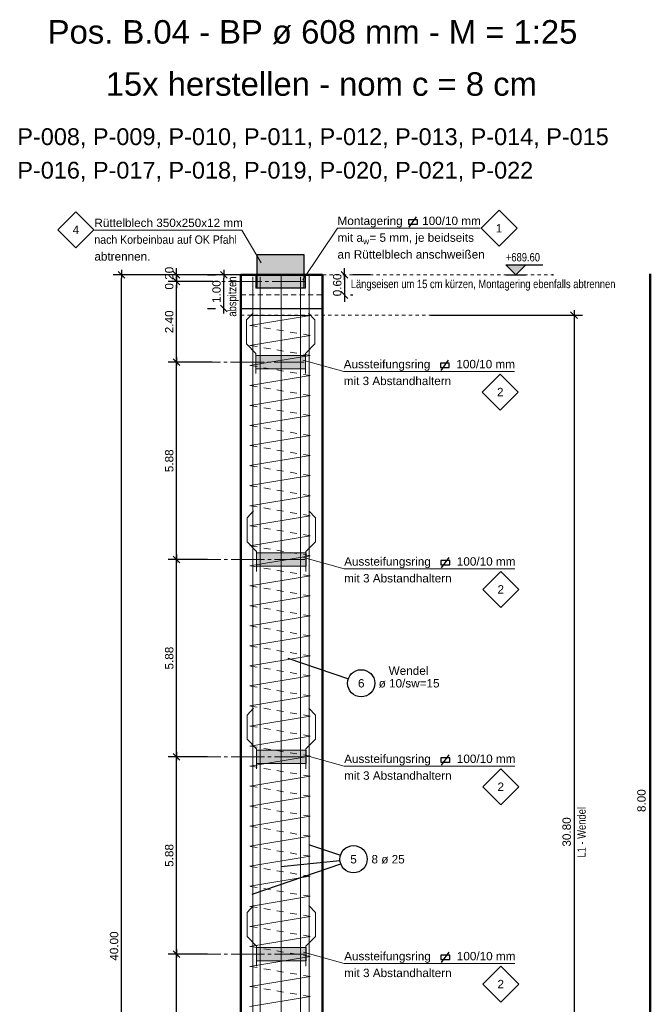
# Model space of a CAD drawing. Header units: metres. Extents: x 1 to 134, y 1 to 59.
# Tile 6 of 8: x 69 to 88, y 29 to 58. Entities that reach past the tile are written whole.
import ezdxf

# ---------------------------------------------------------------- set-up
doc = ezdxf.new("R2010")
doc.units = ezdxf.units.M
for name, pattern in [('ACHSE3', [1.25, 1, -0.1, 0.05, -0.1]), ('DURCHG', [0]), ('GESTR1', [0.4, 0.2, -0.2]), ('GESTR2', [0.25, 0.15, -0.1]), ('PUNKTE', [0.15, 0.05, -0.1])]:
    doc.linetypes.add(name, pattern=pattern)
for name, color, linetype in [('BEWAUS', 7, 'Continuous'), ('FORMST', 7, 'Continuous'), ('GEOMETRIE', 7, 'Continuous'), ('HILFPU', 7, 'Continuous'), ('MAKET', 7, 'Continuous'), ('SCHRAFF', 7, 'Continuous'), ('STPOS', 7, 'Continuous'), ('TEXTE', 7, 'Continuous')]:
    doc.layers.add(name, color=color, linetype=linetype)
doc.styles.add('Arial', font='arial.ttf')
doc.dimstyles.new('ISBSTRICH2E', dxfattribs={"dimtxt": 0.25, "dimasz": 0.1, "dimexe": 0.25, "dimexo": 1, "dimgap": 0.09, "dimtad": 1, "dimzin": 0, "dimdsep": 46, "dimtxsty": 'Arial', "dimblk": 'ID2', "dimblk1": 'ID2', "dimblk2": 'ID2', "dimsah": 1, "dimcen": 0.09, "dimdle": 0.15, "dimclrd": 1, "dimclre": 1, "dimclrt": 1, "dimazin": 0, "dimtfac": 1, "dimtdec": 4, "dimtix": 1, "dimtmove": 2, "dimatfit": 3, "dimfxl": 1, "dimtvp": 0.004, "dimtolj": 1, "dimtzin": 0, "dimarcsym": 0})
doc.dimstyles.new('ISBSTRICH4E', dxfattribs={"dimtxt": 0.25, "dimasz": 0.1, "dimexe": 0.25, "dimexo": 1, "dimgap": 0.09, "dimtad": 1, "dimzin": 0, "dimdsep": 46, "dimtxsty": 'Arial', "dimblk": 'ID4', "dimblk1": 'ID4', "dimblk2": 'ID4', "dimsah": 1, "dimcen": 0.09, "dimdle": 0.15, "dimclrd": 7, "dimclre": 7, "dimclrt": 7, "dimazin": 0, "dimtfac": 1, "dimtdec": 4, "dimtix": 1, "dimtmove": 2, "dimatfit": 3, "dimfxl": 1, "dimtvp": 0.004, "dimtolj": 1, "dimtzin": 0, "dimarcsym": 0})

# ---------------------------------------------------------------- blocks, each defined once
blk = doc.blocks.new('ID4')
at = {"color": 7, "linetype": 'DURCHG', "lineweight": 25}
for p, q in [((-1, -1), (1, 1)), ((1.5, 0), (-1, 0))]:
    blk.add_line(p, q, dxfattribs=at)
blk = doc.blocks.new('*D37')
at = {"layer": 'Defpoints', "color": 0}
for p in [(72.001, 50.608), (77.995, 50.608), (77.995, 10.608)]:
    blk.add_point(p, dxfattribs=at)
at = {"layer": 'MAKET', "color": 7, "lineweight": -2}
for p, q in [((76.995, 50.608), (71.751, 50.608)), ((72.001, 10.708), (72.001, 50.508)), ((76.995, 10.608), (71.751, 10.608))]:
    blk.add_line(p, q, dxfattribs=at)
at = {"layer": 'MAKET', "color": 7, "lineweight": -2, "xscale": 0.1, "yscale": 0.1, "zscale": 0.1}
for p, rotation in [((72.001, 50.608), 90), ((72.001, 10.608), 270)]:
    blk.add_blockref('ID4', p, dxfattribs=dict(at, rotation=rotation))
at = {"layer": 'MAKET', "color": 7, "insert": (71.783, 30.608), "char_height": 0.25, "attachment_point": 5, "rotation": 90, "style": 'Arial'}
blk.add_mtext('\\A1;40.00', dxfattribs=at)
blk = doc.blocks.new('*D59')
at = {"layer": 'Defpoints', "color": 0}
for p in [(80.209, 49.408), (81.005, 18.608), (85.49, 18.608)]:
    blk.add_point(p, dxfattribs=at)
at = {"layer": 'MAKET', "color": 7, "lineweight": -2}
for p, q in [((81.209, 49.408), (85.74, 49.408)), ((85.49, 49.308), (85.49, 18.708)), ((82.005, 18.608), (85.74, 18.608))]:
    blk.add_line(p, q, dxfattribs=at)
at = {"layer": 'MAKET', "color": 7, "lineweight": -2, "xscale": 0.1, "yscale": 0.1, "zscale": 0.1}
for p, rotation in [((85.49, 49.408), 90), ((85.49, 18.608), 270)]:
    blk.add_blockref('ID4', p, dxfattribs=dict(at, rotation=rotation))
at = {"layer": 'MAKET', "color": 7, "insert": (85.272, 34.008), "char_height": 0.25, "attachment_point": 5, "rotation": 90, "style": 'Arial'}
blk.add_mtext('\\A1;30.80', dxfattribs=at)
blk = doc.blocks.new('*D79')
at = {"layer": 'Defpoints', "color": 0}
for p in [(73.644, 50.608), (77.824, 50.608), (75.721, 50.408)]:
    blk.add_point(p, dxfattribs=at)
at = {"layer": 'MAKET', "color": 7, "lineweight": -2}
for p, q in [((73.644, 50.708), (73.644, 50.808)), ((76.824, 50.608), (73.394, 50.608)), ((73.644, 50.408), (73.644, 50.608)), ((74.721, 50.408), (73.394, 50.408)), ((73.644, 50.308), (73.644, 50.208))]:
    blk.add_line(p, q, dxfattribs=at)
at = {"layer": 'MAKET', "color": 7, "lineweight": -2, "xscale": 0.1, "yscale": 0.1, "zscale": 0.1}
for p, rotation in [((73.644, 50.608), 270), ((73.644, 50.408), 90)]:
    blk.add_blockref('ID4', p, dxfattribs=dict(at, rotation=rotation))
at = {"layer": 'MAKET', "color": 7, "insert": (73.427, 50.508), "char_height": 0.25, "attachment_point": 5, "rotation": 90, "style": 'Arial'}
blk.add_mtext('\\A1;0.20', dxfattribs=at)
blk = doc.blocks.new('*D80')
at = {"layer": 'Defpoints', "color": 0}
for p in [(73.644, 50.408), (75.721, 50.408), (75.701, 48.008)]:
    blk.add_point(p, dxfattribs=at)
at = {"layer": 'MAKET', "color": 7, "lineweight": -2}
for p, q in [((74.721, 50.408), (73.394, 50.408)), ((73.644, 48.108), (73.644, 50.308)), ((74.701, 48.008), (73.394, 48.008))]:
    blk.add_line(p, q, dxfattribs=at)
at = {"layer": 'MAKET', "color": 7, "lineweight": -2, "xscale": 0.1, "yscale": 0.1, "zscale": 0.1}
for p, rotation in [((73.644, 50.408), 90), ((73.644, 48.008), 270)]:
    blk.add_blockref('ID4', p, dxfattribs=dict(at, rotation=rotation))
at = {"layer": 'MAKET', "color": 7, "insert": (73.427, 49.208), "char_height": 0.25, "attachment_point": 5, "rotation": 90, "style": 'Arial'}
blk.add_mtext('\\A1;2.40', dxfattribs=at)
blk = doc.blocks.new('*D81')
at = {"layer": 'Defpoints', "color": 0}
for p in [(73.644, 48.008), (75.701, 48.008), (75.563, 42.128)]:
    blk.add_point(p, dxfattribs=at)
at = {"layer": 'MAKET', "color": 7, "lineweight": -2}
for p, q in [((74.701, 48.008), (73.394, 48.008)), ((73.644, 42.228), (73.644, 47.908)), ((74.563, 42.128), (73.394, 42.128))]:
    blk.add_line(p, q, dxfattribs=at)
at = {"layer": 'MAKET', "color": 7, "lineweight": -2, "xscale": 0.1, "yscale": 0.1, "zscale": 0.1}
for p, rotation in [((73.644, 48.008), 90), ((73.644, 42.128), 270)]:
    blk.add_blockref('ID4', p, dxfattribs=dict(at, rotation=rotation))
at = {"layer": 'MAKET', "color": 7, "insert": (73.427, 45.068), "char_height": 0.25, "attachment_point": 5, "rotation": 90, "style": 'Arial'}
blk.add_mtext('\\A1;5.88', dxfattribs=at)
blk = doc.blocks.new('*D82')
at = {"layer": 'Defpoints', "color": 0}
for p in [(73.644, 42.128), (75.563, 42.128), (75.563, 36.248)]:
    blk.add_point(p, dxfattribs=at)
at = {"layer": 'MAKET', "color": 7, "lineweight": -2}
for p, q in [((74.563, 42.128), (73.394, 42.128)), ((73.644, 36.348), (73.644, 42.028)), ((74.563, 36.248), (73.394, 36.248))]:
    blk.add_line(p, q, dxfattribs=at)
at = {"layer": 'MAKET', "color": 7, "lineweight": -2, "xscale": 0.1, "yscale": 0.1, "zscale": 0.1}
for p, rotation in [((73.644, 42.128), 90), ((73.644, 36.248), 270)]:
    blk.add_blockref('ID4', p, dxfattribs=dict(at, rotation=rotation))
at = {"layer": 'MAKET', "color": 7, "insert": (73.427, 39.188), "char_height": 0.25, "attachment_point": 5, "rotation": 90, "style": 'Arial'}
blk.add_mtext('\\A1;5.88', dxfattribs=at)
blk = doc.blocks.new('*D83')
at = {"layer": 'Defpoints', "color": 0}
for p in [(73.644, 36.248), (75.563, 36.248), (75.563, 30.368)]:
    blk.add_point(p, dxfattribs=at)
at = {"layer": 'MAKET', "color": 7, "lineweight": -2}
for p, q in [((74.563, 36.248), (73.394, 36.248)), ((73.644, 30.468), (73.644, 36.148)), ((74.563, 30.368), (73.394, 30.368))]:
    blk.add_line(p, q, dxfattribs=at)
at = {"layer": 'MAKET', "color": 7, "lineweight": -2, "xscale": 0.1, "yscale": 0.1, "zscale": 0.1}
for p, rotation in [((73.644, 36.248), 90), ((73.644, 30.368), 270)]:
    blk.add_blockref('ID4', p, dxfattribs=dict(at, rotation=rotation))
at = {"layer": 'MAKET', "color": 7, "insert": (73.427, 33.308), "char_height": 0.25, "attachment_point": 5, "rotation": 90, "style": 'Arial'}
blk.add_mtext('\\A1;5.88', dxfattribs=at)
blk = doc.blocks.new('*D84')
at = {"layer": 'Defpoints', "color": 0}
for p in [(73.644, 30.368), (75.563, 30.368), (75.563, 24.488)]:
    blk.add_point(p, dxfattribs=at)
at = {"layer": 'MAKET', "color": 7, "lineweight": -2}
for p, q in [((74.563, 30.368), (73.394, 30.368)), ((73.644, 24.588), (73.644, 30.268)), ((74.563, 24.488), (73.394, 24.488))]:
    blk.add_line(p, q, dxfattribs=at)
at = {"layer": 'MAKET', "color": 7, "lineweight": -2, "xscale": 0.1, "yscale": 0.1, "zscale": 0.1}
for p, rotation in [((73.644, 30.368), 90), ((73.644, 24.488), 270)]:
    blk.add_blockref('ID4', p, dxfattribs=dict(at, rotation=rotation))
at = {"layer": 'MAKET', "color": 7, "insert": (73.427, 27.428), "char_height": 0.25, "attachment_point": 5, "rotation": 90, "style": 'Arial'}
blk.add_mtext('\\A1;5.88', dxfattribs=at)
blk = doc.blocks.new('DIM100')
at = {"layer": 'MAKET', "color": 7, "linetype": 'DURCHG', "lineweight": 25}
for p, q in [((83.759, 10.608), (83.459, 10.908)), ((83.459, 10.908), (84.559, 10.908)), ((84.059, 10.908), (83.759, 10.608)), ((83.459, 10.608), (84.059, 10.608))]:
    blk.add_line(p, q, dxfattribs=at)
at = {"layer": 'MAKET', "color": 4}
for p in [(84.855, 50.608), (84.99, 10.608)]:
    blk.add_point(p, dxfattribs=at)
blk = doc.blocks.new('DIM101')
at = {"layer": 'MAKET', "color": 7, "linetype": 'DURCHG', "lineweight": 25}
for p, q in [((83.759, 50.608), (83.459, 50.908)), ((83.459, 50.908), (84.559, 50.908)), ((84.059, 50.908), (83.759, 50.608)), ((83.459, 50.608), (84.059, 50.608))]:
    blk.add_line(p, q, dxfattribs=at)
at = {"layer": 'MAKET', "color": 7, "style": 'Arial', "width": 0.8}
blk.add_text('+679.60', height=0.25, dxfattribs=at).set_placement((83.459, 11.008))
blk = doc.blocks.new('DIM102')
at = {"layer": 'MAKET', "color": 7, "style": 'Arial', "width": 0.8}
blk.add_text('+689.60', height=0.25, dxfattribs=at).set_placement((83.459, 51.008))
blk = doc.blocks.new('ID2')
at = {"color": 1, "linetype": 'DURCHG', "lineweight": 25}
for p, q in [((-1, -1), (1, 1)), ((1.5, 0), (-1, 0))]:
    blk.add_line(p, q, dxfattribs=at)
blk = doc.blocks.new('*D114')
at = {"layer": 'Defpoints', "color": 0}
for p in [(78.428, 50.608), (77.824, 50.008), (78.652, 50.008)]:
    blk.add_point(p, dxfattribs=at)
at = {"layer": 'MAKET', "color": 1, "lineweight": -2}
for p, q in [((78.652, 50.708), (78.652, 50.808)), ((78.652, 50.608), (78.652, 50.008)), ((79.428, 50.608), (78.902, 50.608)), ((78.652, 49.908), (78.652, 49.808)), ((78.824, 50.008), (78.902, 50.008))]:
    blk.add_line(p, q, dxfattribs=at)
at = {"layer": 'MAKET', "color": 1, "lineweight": -2, "xscale": 0.1, "yscale": 0.1, "zscale": 0.1}
for p, rotation in [((78.652, 50.608), 270), ((78.652, 50.008), 90)]:
    blk.add_blockref('ID2', p, dxfattribs=dict(at, rotation=rotation))
at = {"layer": 'MAKET', "color": 1, "insert": (78.434, 50.308), "char_height": 0.25, "attachment_point": 5, "rotation": 90, "style": 'Arial'}
blk.add_mtext('\\A1;0.60', dxfattribs=at)
blk = doc.blocks.new('*D117')
at = {"layer": 'Defpoints', "color": 0}
for p in [(75.055, 50.608), (75.563, 50.608), (75.563, 49.608)]:
    blk.add_point(p, dxfattribs=at)
at = {"layer": 'MAKET', "color": 1, "lineweight": -2}
for p, q in [((74.563, 50.608), (74.805, 50.608)), ((75.055, 49.708), (75.055, 50.508)), ((74.563, 49.608), (74.805, 49.608))]:
    blk.add_line(p, q, dxfattribs=at)
at = {"layer": 'MAKET', "color": 1, "lineweight": -2, "xscale": 0.1, "yscale": 0.1, "zscale": 0.1}
for p, rotation in [((75.055, 50.608), 90), ((75.055, 49.608), 270)]:
    blk.add_blockref('ID2', p, dxfattribs=dict(at, rotation=rotation))
at = {"layer": 'MAKET', "color": 1, "insert": (74.837, 50.108), "char_height": 0.25, "attachment_point": 5, "rotation": 90, "style": 'Arial'}
blk.add_mtext('\\A1;1.00', dxfattribs=at)

msp = doc.modelspace()

# ---------------------------------------------------------------- hatches: boundary and pattern name
at = {"layer": 'MAKET'}
msp.add_hatch(color=7, dxfattribs=at).paths.add_polyline_path([(83.759, 50.608), (84.059, 50.908), (83.459, 50.908)])
at = {"layer": 'SCHRAFF'}
for points in [[(76.049, 50.208), (77.449, 50.208), (77.449, 51.208), (76.049, 51.208)], [(76.009, 50.208), (77.489, 50.208), (77.489, 50.608), (76.009, 50.608)], [(76.009, 47.808), (77.489, 47.808), (77.489, 48.208), (76.009, 48.208)], [(76.023, 41.928), (77.503, 41.928), (77.503, 42.328), (76.023, 42.328)], [(76.023, 36.048), (77.503, 36.048), (77.503, 36.448), (76.023, 36.448)], [(76.023, 30.168), (77.503, 30.168), (77.503, 30.568), (76.023, 30.568)]]:
    msp.add_hatch(color=7, dxfattribs=at).paths.add_polyline_path(points)

# ---------------------------------------------------------------- linework, layer by layer
at = {"layer": 'BEWAUS', "color": 7, "linetype": 'DURCHG', "lineweight": 50}
msp.add_line((87.764, 18.637), (87.764, 50.637), dxfattribs=at)
at = {"layer": 'FORMST', "color": 7, "linetype": 'DURCHG', "lineweight": 18}
for p, q in [((75.922, 18.549), (75.922, 50.549)), ((76.137, 18.549), (76.137, 50.549)), ((76.759, 10.634), (76.759, 50.634)), ((77.337, 18.549), (77.337, 50.549)), ((77.595, 18.592), (77.595, 50.592)), ((75.831, 49.102), (77.623, 49.401)), ((77.623, 49.401), (75.831, 49.401)), ((75.831, 48.505), (77.623, 48.804)), ((75.831, 47.908), (77.623, 48.207)), ((75.831, 47.311), (77.623, 47.61)), ((75.831, 46.715), (77.623, 47.013)), ((75.831, 46.118), (77.623, 46.416)), ((75.831, 45.521), (77.623, 45.819)), ((75.831, 44.924), (77.623, 45.222)), ((75.831, 44.327), (77.623, 44.625)), ((75.831, 43.73), (77.623, 44.028)), ((75.831, 43.133), (77.623, 43.431)), ((75.831, 42.536), (77.623, 42.835)), ((75.831, 41.939), (77.623, 42.238)), ((75.831, 41.342), (77.623, 41.641)), ((75.831, 40.745), (77.623, 41.044)), ((75.831, 40.148), (77.623, 40.447)), ((75.831, 39.551), (77.623, 39.85)), ((75.831, 38.955), (77.623, 39.253)), ((75.831, 38.358), (77.623, 38.656)), ((75.831, 37.761), (77.623, 38.059)), ((75.831, 37.164), (77.623, 37.462)), ((75.831, 36.567), (77.623, 36.865)), ((75.831, 35.97), (77.623, 36.268)), ((75.831, 35.373), (77.623, 35.671)), ((75.831, 34.776), (77.623, 35.075)), ((75.831, 34.179), (77.623, 34.478)), ((75.831, 33.582), (77.623, 33.881)), ((75.831, 32.985), (77.623, 33.284)), ((75.831, 32.388), (77.623, 32.687)), ((75.831, 31.791), (77.623, 32.09)), ((75.831, 31.195), (77.623, 31.493)), ((75.831, 30.598), (77.623, 30.896)), ((75.831, 30.001), (77.623, 30.299)), ((75.831, 29.404), (77.623, 29.702)), ((75.831, 28.807), (77.623, 29.105))]:
    msp.add_line(p, q, dxfattribs=at)
at = {"layer": 'FORMST', "color": 7, "linetype": 'GESTR1', "lineweight": 18}
for p, q in [((77.623, 48.804), (75.831, 49.102)), ((77.623, 48.207), (75.831, 48.505)), ((77.623, 47.61), (75.831, 47.908)), ((77.623, 47.013), (75.831, 47.311)), ((77.623, 46.416), (75.831, 46.715)), ((77.623, 45.819), (75.831, 46.118)), ((77.623, 45.222), (75.831, 45.521)), ((77.623, 44.625), (75.831, 44.924)), ((77.623, 44.028), (75.831, 44.327)), ((77.623, 43.431), (75.831, 43.73)), ((77.623, 42.835), (75.831, 43.133)), ((77.623, 42.238), (75.831, 42.536)), ((77.623, 41.641), (75.831, 41.939)), ((77.623, 41.044), (75.831, 41.342)), ((77.623, 40.447), (75.831, 40.745)), ((77.623, 39.85), (75.831, 40.148)), ((77.623, 39.253), (75.831, 39.551)), ((77.623, 38.656), (75.831, 38.955)), ((77.623, 38.059), (75.831, 38.358)), ((77.623, 37.462), (75.831, 37.761)), ((77.623, 36.865), (75.831, 37.164)), ((77.623, 36.268), (75.831, 36.567)), ((77.623, 35.671), (75.831, 35.97)), ((77.623, 35.075), (75.831, 35.373)), ((77.623, 34.478), (75.831, 34.776)), ((77.623, 33.881), (75.831, 34.179)), ((77.623, 33.284), (75.831, 33.582)), ((77.623, 32.687), (75.831, 32.985)), ((77.623, 32.09), (75.831, 32.388)), ((77.623, 31.493), (75.831, 31.791)), ((77.623, 30.896), (75.831, 31.195)), ((77.623, 30.299), (75.831, 30.598)), ((77.623, 29.702), (75.831, 30.001)), ((77.623, 29.105), (75.831, 29.404))]:
    msp.add_line(p, q, dxfattribs=at)
at = {"layer": 'FORMST', "color": 7, "linetype": 'DURCHG', "lineweight": 25}
for p, q in [((76.957, 39.188), (78.765, 38.57)), ((77.608, 33.623), (78.534, 33.32)), ((76.752, 32.981), (78.515, 33.155)), ((75.896, 32.151), (78.536, 33.062))]:
    msp.add_line(p, q, dxfattribs=at)
at = {"layer": 'FORMST', "color": 7, "linetype": 'Continuous', "lineweight": 25}
for centre in [(79.148, 38.438), (78.919, 33.195)]:
    msp.add_circle(centre, 0.405, dxfattribs=at)
at = {"layer": 'GEOMETRIE', "color": 7, "linetype": 'DURCHG', "lineweight": 25}
for p, q in [((80.821, 52.25), (80.554, 52.25)), ((80.554, 52.25), (80.554, 52.121)), ((80.577, 52.03), (80.798, 52.341)), ((80.821, 52.121), (80.821, 52.25)), ((80.554, 52.121), (80.821, 52.121)), ((76.049, 50.208), (76.049, 51.208)), ((77.449, 51.208), (76.049, 51.208)), ((77.449, 50.208), (77.449, 51.208)), ((77.449, 50.208), (76.049, 50.208)), ((81.774, 47.975), (81.507, 47.975)), ((81.507, 47.975), (81.507, 47.846)), ((81.507, 47.846), (81.774, 47.846)), ((81.53, 47.755), (81.751, 48.066)), ((81.774, 47.846), (81.774, 47.975)), ((81.788, 42.095), (81.521, 42.095)), ((81.521, 42.095), (81.521, 41.966)), ((81.521, 41.966), (81.788, 41.966)), ((81.544, 41.875), (81.765, 42.186)), ((81.788, 41.966), (81.788, 42.095)), ((81.788, 36.215), (81.521, 36.215)), ((81.521, 36.215), (81.521, 36.086)), ((81.544, 35.995), (81.765, 36.306)), ((81.788, 36.086), (81.788, 36.215)), ((81.521, 36.086), (81.788, 36.086)), ((81.788, 30.335), (81.521, 30.335)), ((81.521, 30.335), (81.521, 30.206)), ((81.544, 30.115), (81.765, 30.426)), ((81.788, 30.206), (81.788, 30.335)), ((81.521, 30.206), (81.788, 30.206))]:
    msp.add_line(p, q, dxfattribs=at)
at = {"layer": 'GEOMETRIE', "color": 7, "linetype": 'PUNKTE', "lineweight": 18}
msp.add_line((72.001, 50.608), (84.855, 50.608), dxfattribs=at)
at = {"layer": 'GEOMETRIE', "color": 7, "linetype": 'DURCHG', "lineweight": 50}
for p, q in [((75.563, 10.608), (75.563, 50.608)), ((75.563, 50.608), (77.995, 50.608)), ((77.995, 50.608), (77.995, 10.608))]:
    msp.add_line(p, q, dxfattribs=at)
at = {"layer": 'GEOMETRIE', "color": 7, "linetype": 'DURCHG', "lineweight": 18}
for p, q in [((77.489, 50.608), (76.009, 50.608)), ((76.009, 50.608), (76.009, 50.208)), ((77.489, 50.608), (77.489, 50.208)), ((77.489, 50.208), (76.009, 50.208)), ((75.924, 49.47), (75.73, 49.268)), ((77.574, 49.47), (77.768, 49.268)), ((75.73, 49.268), (75.73, 48.548)), ((77.768, 49.268), (77.768, 48.548)), ((75.73, 48.548), (76.01, 48.264)), ((77.768, 48.548), (77.488, 48.264)), ((77.489, 48.208), (76.009, 48.208)), ((76.009, 48.208), (76.009, 47.808)), ((76.01, 48.264), (76.01, 47.664)), ((77.488, 48.264), (77.488, 47.664)), ((77.489, 48.208), (77.489, 47.808)), ((77.489, 47.808), (76.009, 47.808)), ((75.938, 43.573), (75.744, 43.371)), ((77.588, 43.573), (77.782, 43.371)), ((75.744, 43.371), (75.744, 42.651)), ((77.782, 43.371), (77.782, 42.651)), ((75.744, 42.651), (76.024, 42.367)), ((77.782, 42.651), (77.502, 42.367)), ((77.503, 42.328), (76.023, 42.328)), ((76.023, 42.328), (76.023, 41.928)), ((76.024, 42.367), (76.024, 41.767)), ((77.502, 42.367), (77.502, 41.767)), ((77.503, 42.328), (77.503, 41.928)), ((77.503, 41.928), (76.023, 41.928)), ((75.938, 37.693), (75.744, 37.491)), ((77.588, 37.693), (77.782, 37.491)), ((75.744, 37.491), (75.744, 36.771)), ((77.782, 37.491), (77.782, 36.771)), ((75.744, 36.771), (76.024, 36.487)), ((77.782, 36.771), (77.502, 36.487)), ((77.503, 36.448), (76.023, 36.448)), ((76.023, 36.448), (76.023, 36.048)), ((76.024, 36.487), (76.024, 35.887)), ((77.502, 36.487), (77.502, 35.887)), ((77.503, 36.448), (77.503, 36.048)), ((77.503, 36.048), (76.023, 36.048)), ((75.938, 31.813), (75.744, 31.611)), ((77.588, 31.813), (77.782, 31.611)), ((75.744, 31.611), (75.744, 30.891)), ((77.782, 31.611), (77.782, 30.891)), ((75.744, 30.891), (76.024, 30.607)), ((77.782, 30.891), (77.502, 30.607)), ((77.503, 30.568), (76.023, 30.568)), ((76.023, 30.568), (76.023, 30.168)), ((76.024, 30.607), (76.024, 30.007)), ((77.502, 30.607), (77.502, 30.007)), ((77.503, 30.568), (77.503, 30.168)), ((77.503, 30.168), (76.023, 30.168))]:
    msp.add_line(p, q, dxfattribs=at)
at = {"layer": 'GEOMETRIE', "color": 7, "linetype": 'ACHSE3', "lineweight": 18}
for p, q in [((77.489, 50.408), (73.953, 50.408)), ((73.953, 48.008), (77.449, 48.008)), ((73.967, 42.128), (77.463, 42.128)), ((73.967, 36.248), (77.463, 36.248)), ((73.967, 30.368), (77.463, 30.368))]:
    msp.add_line(p, q, dxfattribs=at)
at = {"layer": 'GEOMETRIE', "color": 7, "linetype": 'GESTR2', "lineweight": 18}
msp.add_line((75.563, 50.008), (77.995, 50.008), dxfattribs=at)
at = {"layer": 'GEOMETRIE', "color": 1, "linetype": 'DURCHG', "lineweight": 25}
msp.add_line((75.563, 49.608), (77.995, 49.608), dxfattribs=at)
at = {"layer": 'GEOMETRIE', "color": 8, "linetype": 'PUNKTE', "lineweight": 9}
msp.add_line((75.563, 49.408), (85.49, 49.408), dxfattribs=at)
at = {"layer": 'HILFPU', "color": 4}
for p in [(76.183, 50.617), (76.749, 50.617), (77.315, 50.617), (75.563, 48.008), (75.563, 42.128), (75.563, 42.128), (75.563, 36.248), (75.563, 36.248), (75.563, 30.368), (75.563, 30.368)]:
    msp.add_point(p, dxfattribs=at)
at = {"layer": 'STPOS', "color": 7, "linetype": 'Continuous', "lineweight": 35}
for p, q in [((83.256, 52.534), (82.718, 51.996)), ((83.794, 51.996), (83.256, 52.534)), ((70.645, 52.489), (70.107, 51.951)), ((71.183, 51.951), (70.645, 52.489)), ((70.107, 51.951), (70.645, 51.413)), ((70.645, 51.413), (71.183, 51.951)), ((82.718, 51.996), (83.256, 51.458)), ((83.256, 51.458), (83.794, 51.996)), ((83.292, 47.653), (82.754, 47.115)), ((83.83, 47.115), (83.292, 47.653)), ((82.754, 47.115), (83.292, 46.577)), ((83.292, 46.577), (83.83, 47.115)), ((83.306, 41.773), (82.768, 41.235)), ((83.844, 41.235), (83.306, 41.773)), ((82.768, 41.235), (83.306, 40.697)), ((83.306, 40.697), (83.844, 41.235)), ((83.306, 35.893), (82.768, 35.355)), ((83.844, 35.355), (83.306, 35.893)), ((82.768, 35.355), (83.306, 34.817)), ((83.306, 34.817), (83.844, 35.355)), ((83.306, 30.013), (82.768, 29.475)), ((83.844, 29.475), (83.306, 30.013)), ((82.768, 29.475), (83.306, 28.937)), ((83.306, 28.937), (83.844, 29.475))]:
    msp.add_line(p, q, dxfattribs=at)
at = {"layer": 'TEXTE', "color": 7, "linetype": 'DURCHG', "lineweight": 18}
for p, q in [((71.195, 51.94), (75.591, 51.94)), ((75.591, 51.94), (76.161, 50.968)), ((78.442, 51.999), (77.409, 50.463)), ((78.442, 51.999), (82.692, 51.999)), ((78.626, 47.729), (77.409, 48.063)), ((78.626, 47.729), (83.716, 47.729)), ((78.64, 41.849), (77.423, 42.183)), ((78.64, 41.849), (83.73, 41.849)), ((78.64, 35.969), (77.423, 36.303)), ((78.64, 35.969), (83.73, 35.969)), ((78.64, 30.089), (77.423, 30.423)), ((78.64, 30.089), (83.73, 30.089))]:
    msp.add_line(p, q, dxfattribs=at)

# ---------------------------------------------------------------- block references
for name in ['DIM102', 'DIM101', 'DIM100']:
    msp.add_blockref(name, (0, 0))

# ---------------------------------------------------------------- texts
at = {"layer": 'BEWAUS', "color": 7, "style": 'Arial'}
msp.add_text('8.00', height=0.25, rotation=90, dxfattribs=at).set_placement((87.625, 34.601))
at = {"layer": 'FORMST', "color": 7, "style": 'Arial'}
for s, p in [('Wendel', (79.966, 38.688)), ('6', (79.051, 38.313)), ('ø 10/sw=15', (79.667, 38.313)), ('5', (78.822, 33.07)), ('8 ø 25', (79.454, 33.07))]:
    msp.add_text(s, height=0.25, dxfattribs=at).set_placement(p)
at = {"layer": 'MAKET', "color": 7, "style": 'Arial', "width": 0.8}
msp.add_text('L1 - Wendel', height=0.25, rotation=90, dxfattribs=at).set_placement((85.84, 33.244))
at = {"layer": 'STPOS', "color": 7, "style": 'Arial'}
for s, p in [('4', (70.548, 51.826)), ('1', (83.159, 51.871)), ('2', (83.195, 46.99)), ('2', (83.209, 41.11)), ('2', (83.209, 35.23)), ('2', (83.209, 29.35))]:
    msp.add_text(s, height=0.25, dxfattribs=at).set_placement(p)
at = {"layer": 'TEXTE', "color": 7, "style": 'Arial'}
for s, height, p in [('Pos. B.04 - BP ø 608 mm - M = 1:25', 0.7, (69.804, 57.498)), ('15x herstellen - nom c = 8 cm', 0.7, (71.532, 55.944)), ('P-008, P-009, P-010, P-011, P-012, P-013, P-014, P-015', 0.5, (68.9, 54.475)), ('P-016, P-017, P-018, P-019, P-020, P-021, P-022', 0.5, (68.9, 53.475)), ('Rüttelblech 350x250x12 mm', 0.25, (71.195, 52.033)), ('Montagering      100/10 mm', 0.25, (78.442, 52.093)), ('mit a  = 5 mm, je beidseits', 0.25, (78.442, 51.593)), ('w', 0.18, (79.203, 51.522)), ('an Rüttelblech anschweißen', 0.25, (78.442, 51.093)), ('abtrennen.', 0.25, (71.195, 51.033)), ('Aussteifungsring        100/10 mm', 0.25, (78.626, 47.823)), ('mit 3 Abstandhaltern', 0.25, (78.626, 47.323)), ('Aussteifungsring        100/10 mm', 0.25, (78.64, 41.943)), ('mit 3 Abstandhaltern', 0.25, (78.64, 41.443)), ('Aussteifungsring        100/10 mm', 0.25, (78.64, 36.063)), ('mit 3 Abstandhaltern', 0.25, (78.64, 35.563)), ('Aussteifungsring        100/10 mm', 0.25, (78.64, 30.183)), ('mit 3 Abstandhaltern', 0.25, (78.64, 29.683))]:
    msp.add_text(s, height=height, dxfattribs=at).set_placement(p)
at = {"layer": 'TEXTE', "color": 7, "style": 'Arial', "width": 0.9}
msp.add_text('nach Korbeinbau auf OK Pfahl', height=0.25, dxfattribs=at).set_placement((71.195, 51.533))
at = {"layer": 'TEXTE', "color": 1, "style": 'Arial', "width": 0.8}
msp.add_text('abspitzen', height=0.25, rotation=90, dxfattribs=at).set_placement((75.424, 49.363))
msp.add_text('Längseisen um 15 cm kürzen, Montagering ebenfalls abtrennen', height=0.25, dxfattribs=at).set_placement((78.836, 50.212))

# ---------------------------------------------------------------- dimensions: what is measured, and where the dimension line sits
at = {"layer": 'MAKET'}
for base, p1, p2, dimstyle, picture, middle in [((72.001, 50.608), (77.995, 10.608), (77.995, 50.608), 'ISBSTRICH4E', '*D37', (71.783, 30.608)), ((73.644, 50.608), (75.721, 50.408), (77.824, 50.608), 'ISBSTRICH4E', '*D79', (73.427, 50.508)), ((75.055, 50.608), (75.563, 49.608), (75.563, 50.608), 'ISBSTRICH2E', '*D117', (74.837, 50.108)), ((78.652, 50.008), (78.428, 50.608), (77.824, 50.008), 'ISBSTRICH2E', '*D114', (78.434, 50.308)), ((73.644, 50.408), (75.701, 48.008), (75.721, 50.408), 'ISBSTRICH4E', '*D80', (73.427, 49.208)), ((85.49, 18.608), (80.209, 49.408), (81.005, 18.608), 'ISBSTRICH4E', '*D59', (85.272, 34.008)), ((73.644, 48.008), (75.563, 42.128), (75.701, 48.008), 'ISBSTRICH4E', '*D81', (73.427, 45.068)), ((73.644, 42.128), (75.563, 36.248), (75.563, 42.128), 'ISBSTRICH4E', '*D82', (73.427, 39.188)), ((73.644, 36.248), (75.563, 30.368), (75.563, 36.248), 'ISBSTRICH4E', '*D83', (73.427, 33.308)), ((73.644, 30.368), (75.563, 24.488), (75.563, 30.368), 'ISBSTRICH4E', '*D84', (73.427, 27.428))]:
    dim = msp.add_linear_dim(base=base, p1=p1, p2=p2, angle=90, dimstyle=dimstyle, override={"dimasz": 0.1}, dxfattribs=at)
    dim.commit()
    dim.dimension.update_dxf_attribs({"geometry": picture, "text_midpoint": middle})

doc.saveas('drawing.dxf')
